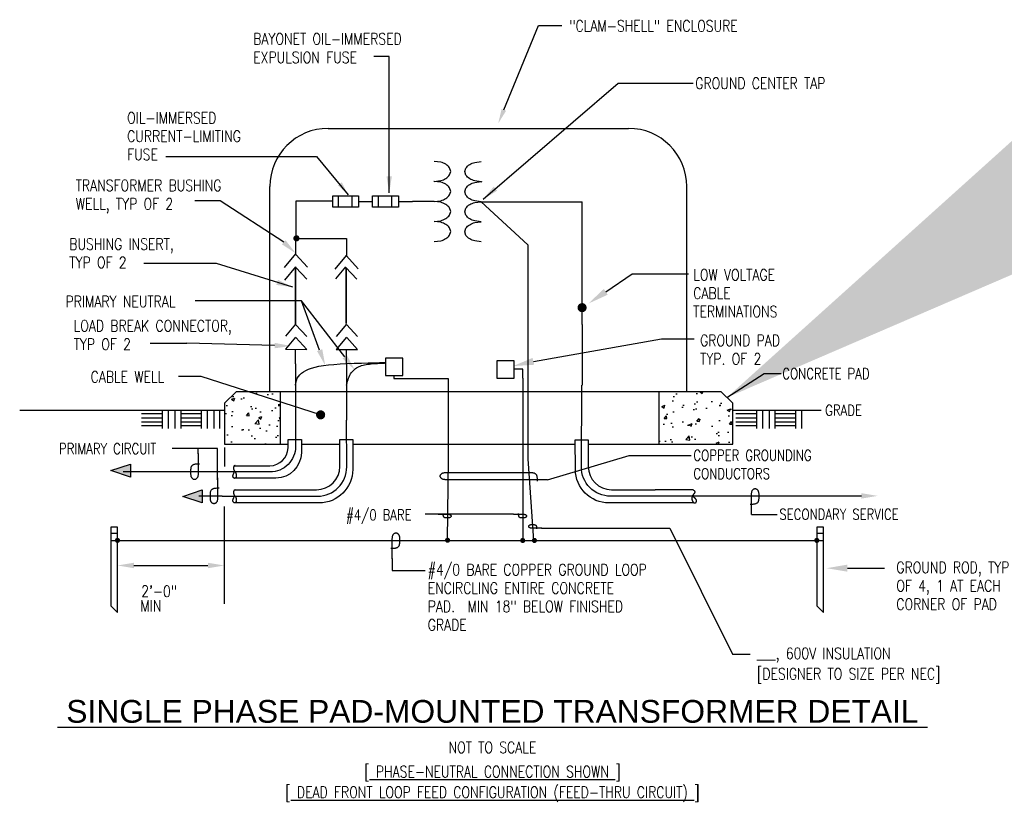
# Model space of a CAD drawing. Extents: x 0.6 to 11.4, y -0.1 to 8.5.
import ezdxf
from ezdxf.enums import TextEntityAlignment as Align

# ---------------------------------------------------------------- set-up
doc = ezdxf.new("R2010")
doc.units = 0
doc.header["$MEASUREMENT"] = 0
doc.layers.get('0').update_dxf_attribs({"color": 2, "linetype": 'CONTINUOUS'})
doc.layers.add('E-DETL', color=2, linetype='CONTINUOUS')
doc.layers.add('E-DETL-TEXT', color=3, linetype='CONTINUOUS')
doc.styles.add('ROMAND', font='swiss.ttf', dxfattribs={"width": 0.8})
doc.styles.add('ROMANS', font='romans.shx', dxfattribs={"width": 0.8})
doc.styles.get("Standard").update_dxf_attribs({"font": 'romans.shx', "width": 0.8, "height": 0.125})
doc.dimstyles.get("Standard").update_dxf_attribs({"dimtxt": 0.18, "dimasz": 0.18, "dimexe": 0.18, "dimexo": 0.0625, "dimgap": 0.09, "dimtad": 0, "dimtih": 1, "dimtoh": 1, "dimdec": 4, "dimzin": 0, "dimdsep": 46, "dimtxsty": 'Standard', "dimcen": 0.09, "dimadec": 0, "dimazin": 0, "dimtfac": 1, "dimtdec": 4, "dimtofl": 0, "dimtmove": 0, "dimatfit": 3, "dimfxl": 0, "dimtolj": 1, "dimtzin": 0, "dimarcsym": 0})

# ---------------------------------------------------------------- blocks, each defined once
blk = doc.blocks.new('LOOP')
blk.add_lwpolyline([(-1.119, 0), (-1.115, 0), (-0.947, 0), (-0.809, 0), (-0.694, 0), (-0.6, 0), (-0.523, 0), (-0.456, 0), (-0.397, 0), (-0.341, 0), (-0.288, 0), (-0.238, 0), (-0.189, 0), (-0.142, 0), (-0.097, 0), (-0.053, 0), (-0.01, 0), (0.033, 0), (0.074, 0), (0.114, -0.001), (0.153, -0.003), (0.19, -0.006), (0.226, -0.011), (0.259, -0.017), (0.289, -0.025), (0.317, -0.036), (0.343, -0.048), (0.365, -0.063), (0.386, -0.079), (0.403, -0.095), (0.419, -0.113), (0.432, -0.131), (0.442, -0.15), (0.45, -0.168), (0.456, -0.186), (0.46, -0.204), (0.461, -0.223), (0.46, -0.241), (0.456, -0.259), (0.45, -0.277), (0.442, -0.295), (0.432, -0.313), (0.419, -0.331), (0.404, -0.348), (0.387, -0.365), (0.367, -0.38), (0.345, -0.394), (0.32, -0.406), (0.293, -0.416), (0.264, -0.425), (0.232, -0.431), (0.198, -0.435), (0.162, -0.438), (0.124, -0.44), (0.086, -0.441), (0.045, -0.441), (0.004, -0.441), (-0.038, -0.441), (-0.08, -0.441), (-0.122, -0.44), (-0.163, -0.438), (-0.202, -0.435), (-0.24, -0.43), (-0.275, -0.424), (-0.307, -0.416), (-0.336, -0.405), (-0.362, -0.392), (-0.384, -0.377), (-0.404, -0.359), (-0.421, -0.339), (-0.436, -0.316), (-0.45, -0.292), (-0.461, -0.264), (-0.471, -0.235), (-0.48, -0.202), (-0.488, -0.166), (-0.494, -0.125), (-0.499, -0.08), (-0.502, -0.03), (-0.505, 0.027), (-0.505, 0.09)])

msp = doc.modelspace()

# ---------------------------------------------------------------- hatches: boundary and pattern name
at = {"layer": 'E-DETL'}
h = msp.add_hatch(dxfattribs=at)
h.set_pattern_fill('AR-CONC', color=256, scale=0.05, style=0)
h.paths.add_polyline_path([(8.458, 4.302), (8.33, 4.43), (7.646, 4.43), (7.646, 3.991), (8.458, 4.02)])
h.paths.add_polyline_path([(8.458, 4.02), (7.646, 3.991), (7.646, 3.854), (8.458, 3.854)])
h.paths.add_polyline_path([(3.483, 4.43), (2.997, 4.43), (2.869, 4.302), (2.869, 3.854), (3.483, 3.854)])

# ---------------------------------------------------------------- linework, layer by layer
for p, q in [((4.009, 7.325), (7.314, 7.325)), ((3.369, 4.43), (3.369, 6.685)), ((7.954, 4.43), (7.954, 6.685)), ((4.06, 6.585), (4.344, 6.585)), ((4.06, 6.46), (4.06, 6.585)), ((4.125, 6.46), (4.125, 6.585)), ((4.272, 6.46), (4.272, 6.585)), ((4.344, 6.585), (4.344, 6.46)), ((4.344, 6.521), (4.499, 6.521)), ((4.499, 6.585), (4.783, 6.585)), ((4.499, 6.46), (4.499, 6.585)), ((4.564, 6.46), (4.564, 6.585)), ((4.711, 6.46), (4.711, 6.585)), ((4.783, 6.585), (4.783, 6.46)), ((4.783, 6.521), (4.938, 6.521)), ((5.175, 6.521), (4.938, 6.521)), ((5.248, 6.512), (5.175, 6.521)), ((5.694, 6.519), (6.802, 6.519)), ((6.802, 5.168), (6.802, 6.519)), ((4.344, 6.46), (4.06, 6.46)), ((4.783, 6.46), (4.499, 6.46)), ((5.357, 6.411), (5.345, 6.45)), ((5.345, 6.372), (5.357, 6.411)), ((5.175, 6.301), (5.248, 6.31)), ((3.651, 5.173), (3.542, 5.04)), ((3.655, 5.166), (3.774, 5.035)), ((4.21, 5.173), (4.099, 5.037)), ((4.214, 5.166), (4.332, 5.037)), ((6.802, 5.168), (6.802, 4.548)), ((3.651, 5.03), (3.542, 4.897)), ((3.655, 5.024), (3.774, 4.893)), ((4.21, 5.03), (4.099, 4.895)), ((4.214, 5.024), (4.332, 4.895)), ((3.651, 4.736), (3.651, 4.895)), ((4.21, 4.736), (4.21, 4.895)), ((4.21, 4.736), (4.21, 4.116)), ((2.869, 4.302), (2.997, 4.43)), ((8.33, 4.43), (2.997, 4.43)), ((3.483, 4.43), (3.483, 3.854)), ((7.646, 4.43), (7.646, 3.854)), ((8.33, 4.43), (8.458, 4.302)), ((0.618, 4.228), (2.869, 4.228)), ((2.869, 4.302), (2.869, 3.854)), ((8.458, 3.854), (8.458, 4.302)), ((8.458, 4.228), (9.43, 4.228)), ((2.869, 3.854), (3.57, 3.854)), ((3.715, 3.854), (4.138, 3.854)), ((4.281, 3.854), (6.727, 3.854)), ((6.87, 3.854), (8.458, 3.854)), ((9.874, 3.281), (8.139, 3.281)), ((1.621, 2.874), (1.693, 2.874)), ((9.383, 2.874), (9.455, 2.874)), ((1.621, 2.795), (9.455, 2.795))]:
    msp.add_line(p, q, dxfattribs=at)
for points in [[(5.357, 6.852), (5.345, 6.891, 0.107019), (5.303, 6.93, 0.074991), (5.248, 6.953), (5.175, 6.962)], [(5.513, 6.85), (5.525, 6.889, -0.107019), (5.566, 6.928, -0.074991), (5.622, 6.951), (5.694, 6.96)], [(5.175, 6.742), (5.175, 6.742), (5.248, 6.751, 0.074991), (5.303, 6.774, 0.107019), (5.345, 6.813), (5.357, 6.852)], [(5.694, 6.739), (5.694, 6.739), (5.622, 6.748, -0.074991), (5.566, 6.772, -0.107019), (5.525, 6.811), (5.513, 6.85)], [(5.357, 6.632), (5.345, 6.671, 0.107019), (5.303, 6.71, 0.074991), (5.248, 6.733), (5.175, 6.742), (5.171, 6.742, 0.074991)], [(5.513, 6.629), (5.525, 6.668, -0.107019), (5.566, 6.707, -0.074991), (5.622, 6.731), (5.694, 6.74), (5.698, 6.739, -0.074991)], [(5.175, 6.521), (5.248, 6.53, 0.074991), (5.303, 6.554, 0.107019), (5.345, 6.593), (5.357, 6.632)], [(5.694, 6.519), (5.622, 6.528, -0.074991), (5.566, 6.551, -0.107019), (5.525, 6.59), (5.513, 6.629)], [(5.513, 6.409), (5.525, 6.448, -0.107019), (5.566, 6.487, -0.074991), (5.622, 6.51), (5.694, 6.519)], [(5.694, 6.298), (5.622, 6.307, -0.074991), (5.566, 6.331, -0.107019), (5.525, 6.37), (5.513, 6.409)], [(5.357, 6.191), (5.345, 6.23, 0.107019), (5.303, 6.269, 0.074991), (5.248, 6.292), (5.175, 6.301)], [(5.513, 6.188), (5.525, 6.227, -0.107019), (5.566, 6.266, -0.074991), (5.622, 6.29), (5.694, 6.299)], [(5.175, 6.08), (5.248, 6.089, 0.074991), (5.303, 6.113, 0.107019), (5.345, 6.152), (5.357, 6.191)], [(5.694, 6.078), (5.622, 6.087, -0.074991), (5.566, 6.11, -0.107019), (5.525, 6.149), (5.513, 6.188)], [(3.651, 4.736), (3.651, 3.827, -0.414214), (3.371, 3.547), (1.756, 3.547)], [(8.164, 3.281), (7.114, 3.281, -0.416146), (6.794, 3.603), (6.8, 4.502)], [(2.844, 3.281), (3.894, 3.281, 0.416146), (4.214, 3.603), (4.21, 4.116)], [(2.979, 3.616), (3.369, 3.616, 0.409587), (3.569, 3.813), (3.571, 3.903), (3.715, 3.903), (3.715, 3.759, -0.413462), (3.435, 3.48), (2.991, 3.48)], [(3.404, 3.35), (3.883, 3.352, 0.413271), (4.138, 3.608), (4.138, 3.903), (4.281, 3.903), (4.28, 3.576, -0.413462), (3.909, 3.206), (2.986, 3.206)], [(8.03, 3.206), (7.099, 3.206, -0.413462), (6.728, 3.576), (6.727, 3.902), (6.87, 3.902), (6.87, 3.608, 0.413271), (7.125, 3.352), (7.604, 3.35)]]:
    msp.add_lwpolyline(points, format="xyb", dxfattribs=at)
for points in [[(4.06, 6.523), (3.655, 6.523), (3.655, 6.119)], [(5.694, 6.519), (6.204, 6.043), (6.204, 3.69), (6.266, 2.792)], [(3.655, 5.939), (3.655, 6.116), (4.21, 6.116), (4.21, 5.923)], [(3.651, 5.945), (3.526, 5.794)], [(3.655, 5.939), (3.783, 5.798)], [(4.207, 5.929), (4.082, 5.778)], [(4.21, 5.923), (4.338, 5.782)], [(3.651, 5.803), (3.53, 5.656)], [(3.655, 5.797), (3.774, 5.666)], [(4.201, 5.803), (4.092, 5.67)], [(4.205, 5.797), (4.324, 5.666)], [(3.542, 4.897), (3.774, 4.893)], [(4.099, 4.895), (4.332, 4.895)], [(3.651, 4.502), (3.654, 4.529), (3.66, 4.554), (3.669, 4.577), (3.682, 4.597), (3.697, 4.617), (3.716, 4.634), (3.739, 4.65), (3.765, 4.664), (3.794, 4.677), (3.828, 4.689), (3.866, 4.699), (3.909, 4.709), (3.958, 4.717), (4.013, 4.724), (4.074, 4.73), (4.143, 4.735), (4.218, 4.739), (4.297, 4.742), (4.376, 4.745), (4.451, 4.747), (4.519, 4.748), (4.576, 4.749), (4.617, 4.749), (4.64, 4.75)], [(4.21, 4.502), (4.214, 4.515), (4.218, 4.529), (4.223, 4.545), (4.228, 4.561), (4.234, 4.578), (4.241, 4.594), (4.249, 4.61), (4.257, 4.626), (4.266, 4.64), (4.276, 4.652), (4.287, 4.664), (4.298, 4.675), (4.31, 4.684), (4.323, 4.692), (4.336, 4.7), (4.35, 4.707), (4.363, 4.712), (4.378, 4.718), (4.393, 4.722), (4.409, 4.726), (4.426, 4.729), (4.444, 4.732), (4.464, 4.734), (4.484, 4.736), (4.506, 4.738), (4.529, 4.74), (4.552, 4.741), (4.574, 4.743), (4.595, 4.744), (4.613, 4.745), (4.629, 4.745), (4.64, 4.746)], [(6.149, 4.577), (6.149, 4.678), (6.061, 4.678)], [(4.731, 4.607), (4.731, 4.574)], [(4.731, 4.574), (5.328, 4.574)], [(5.328, 4.574), (5.328, 3.697)], [(6.149, 4.577), (6.149, 2.797)], [(6.802, 4.548), (6.802, 4.502)], [(2.185, 4.226), (2.185, 4.025)], [(2.25, 4.226), (2.25, 4.025)], [(2.322, 4.226), (2.322, 4.025)], [(2.388, 4.226), (2.388, 4.025)], [(2.613, 4.226), (2.613, 4.025)], [(2.679, 4.226), (2.679, 4.025)], [(2.751, 4.226), (2.751, 4.025)], [(2.816, 4.226), (2.816, 4.025)], [(8.72, 4.226), (8.72, 4.025)], [(8.785, 4.226), (8.785, 4.025)], [(8.858, 4.226), (8.858, 4.025)], [(8.923, 4.226), (8.923, 4.025)], [(9.149, 4.226), (9.149, 4.025)], [(9.214, 4.226), (9.214, 4.025)], [(2.185, 4.187), (1.959, 4.187)], [(2.185, 4.14), (1.959, 4.14)], [(2.613, 4.187), (2.388, 4.187)], [(2.613, 4.14), (2.388, 4.14)], [(8.72, 4.187), (8.494, 4.187)], [(8.72, 4.14), (8.494, 4.14)], [(9.149, 4.187), (8.923, 4.187)], [(9.149, 4.14), (8.923, 4.14)], [(2.185, 4.096), (1.959, 4.096)], [(2.185, 4.055), (1.959, 4.055)], [(2.613, 4.096), (2.388, 4.096)], [(2.613, 4.055), (2.388, 4.055)], [(8.72, 4.096), (8.494, 4.096)], [(8.72, 4.055), (8.494, 4.055)], [(9.149, 4.096), (8.923, 4.096)], [(9.149, 4.055), (8.923, 4.055)], [(5.328, 3.697), (5.317, 2.796)], [(2.986, 3.62), (2.982, 3.618), (2.979, 3.616), (2.976, 3.614), (2.974, 3.612), (2.973, 3.61), (2.972, 3.607), (2.971, 3.605), (2.97, 3.603), (2.97, 3.6), (2.969, 3.598), (2.969, 3.595), (2.969, 3.593), (2.969, 3.591), (2.969, 3.588), (2.969, 3.586), (2.969, 3.584), (2.969, 3.582), (2.97, 3.579), (2.97, 3.577), (2.971, 3.575), (2.972, 3.573), (2.973, 3.571), (2.974, 3.569), (2.975, 3.566), (2.976, 3.564), (2.978, 3.562), (2.98, 3.559), (2.981, 3.557), (2.983, 3.555), (2.985, 3.552), (2.986, 3.55), (2.988, 3.547), (2.99, 3.544), (2.991, 3.542), (2.993, 3.539), (2.994, 3.536), (2.995, 3.533), (2.996, 3.53), (2.997, 3.527), (2.998, 3.525), (2.999, 3.522), (2.999, 3.519), (3, 3.516), (3, 3.513), (3, 3.51), (3.001, 3.507), (3, 3.504), (3, 3.501), (3, 3.499), (3, 3.496), (2.999, 3.494), (2.998, 3.492), (2.998, 3.49), (2.997, 3.488), (2.996, 3.486), (2.995, 3.485), (2.994, 3.483), (2.993, 3.482), (2.992, 3.481), (2.991, 3.48), (2.989, 3.479), (2.988, 3.479), (2.987, 3.478), (2.985, 3.478), (2.984, 3.477), (2.982, 3.477), (2.981, 3.477), (2.979, 3.478), (2.977, 3.478), (2.976, 3.479), (2.974, 3.48), (2.973, 3.481), (2.971, 3.482), (2.97, 3.484), (2.968, 3.485), (2.967, 3.487), (2.966, 3.489), (2.965, 3.491), (2.964, 3.494), (2.963, 3.496), (2.963, 3.498), (2.963, 3.501), (2.963, 3.503), (2.963, 3.506), (2.963, 3.509), (2.964, 3.512), (2.965, 3.515), (2.966, 3.517), (2.967, 3.521), (2.968, 3.524), (2.969, 3.527), (2.971, 3.532), (2.973, 3.536), (2.976, 3.542), (2.98, 3.548), (2.984, 3.555)], [(2.844, 3.281), (2.587, 3.281)], [(2.986, 3.35), (2.982, 3.349), (2.979, 3.347), (2.976, 3.345), (2.974, 3.343), (2.973, 3.34), (2.972, 3.338), (2.971, 3.336), (2.97, 3.333), (2.97, 3.331), (2.969, 3.328), (2.969, 3.326), (2.969, 3.324), (2.969, 3.321), (2.969, 3.319), (2.969, 3.317), (2.969, 3.314), (2.969, 3.312), (2.97, 3.31), (2.97, 3.308), (2.971, 3.306), (2.972, 3.303), (2.973, 3.301), (2.974, 3.299), (2.975, 3.297), (2.976, 3.295), (2.978, 3.292), (2.98, 3.29), (2.981, 3.288), (2.983, 3.285), (2.985, 3.283), (2.986, 3.28), (2.988, 3.278), (2.99, 3.275), (2.991, 3.272), (2.993, 3.27), (2.994, 3.267), (2.995, 3.264), (2.996, 3.261), (2.997, 3.258), (2.998, 3.255), (2.999, 3.252), (2.999, 3.249), (3, 3.246), (3, 3.243), (3, 3.24), (3.001, 3.237), (3, 3.235), (3, 3.232), (3, 3.229), (3, 3.227), (2.999, 3.225), (2.998, 3.222), (2.998, 3.22), (2.997, 3.219), (2.996, 3.217), (2.995, 3.215), (2.994, 3.214), (2.993, 3.213), (2.992, 3.212), (2.991, 3.211), (2.989, 3.21), (2.988, 3.209), (2.987, 3.209), (2.985, 3.208), (2.984, 3.208), (2.982, 3.208), (2.981, 3.208), (2.979, 3.208), (2.977, 3.209), (2.976, 3.209), (2.974, 3.21), (2.973, 3.211), (2.971, 3.213), (2.97, 3.214), (2.968, 3.216), (2.967, 3.218), (2.966, 3.22), (2.965, 3.222), (2.964, 3.224), (2.963, 3.227), (2.963, 3.229), (2.963, 3.231), (2.963, 3.234), (2.963, 3.237), (2.963, 3.239), (2.964, 3.242), (2.965, 3.245), (2.966, 3.248), (2.967, 3.251), (2.968, 3.254), (2.969, 3.258), (2.971, 3.262), (2.973, 3.267), (2.976, 3.272), (2.98, 3.278), (2.984, 3.285)], [(2.986, 3.35), (3.404, 3.35)], [(8.022, 3.35), (7.604, 3.35)], [(8.022, 3.35), (8.028, 3.347), (8.033, 3.344), (8.037, 3.341), (8.039, 3.337), (8.041, 3.334), (8.042, 3.33), (8.042, 3.327), (8.042, 3.323), (8.041, 3.32), (8.04, 3.317), (8.038, 3.314), (8.036, 3.311), (8.034, 3.308), (8.032, 3.305), (8.029, 3.302), (8.027, 3.299), (8.024, 3.296), (8.022, 3.293), (8.02, 3.29), (8.018, 3.287), (8.016, 3.283), (8.015, 3.28), (8.013, 3.276), (8.012, 3.273), (8.011, 3.27), (8.01, 3.267), (8.01, 3.263), (8.009, 3.26), (8.009, 3.257), (8.009, 3.254), (8.009, 3.251), (8.01, 3.248), (8.01, 3.245), (8.011, 3.242), (8.012, 3.239), (8.012, 3.236), (8.013, 3.233), (8.015, 3.23), (8.016, 3.227), (8.017, 3.225), (8.019, 3.222), (8.02, 3.22), (8.022, 3.218), (8.024, 3.215), (8.025, 3.214), (8.027, 3.212), (8.029, 3.21), (8.031, 3.209), (8.034, 3.208), (8.036, 3.207), (8.038, 3.207), (8.041, 3.207), (8.043, 3.207), (8.045, 3.207), (8.047, 3.207), (8.049, 3.208), (8.051, 3.209), (8.052, 3.21), (8.054, 3.211), (8.055, 3.212), (8.056, 3.214), (8.057, 3.216), (8.058, 3.218), (8.058, 3.22), (8.059, 3.223), (8.059, 3.225), (8.06, 3.228), (8.06, 3.231), (8.06, 3.234), (8.059, 3.236), (8.059, 3.239), (8.058, 3.241), (8.057, 3.244), (8.056, 3.246), (8.054, 3.248), (8.053, 3.25), (8.051, 3.252), (8.049, 3.255), (8.046, 3.257), (8.044, 3.259), (8.041, 3.262), (8.038, 3.264), (8.035, 3.267), (8.031, 3.27), (8.027, 3.274), (8.023, 3.277), (8.019, 3.281), (8.014, 3.285)]]:
    msp.add_lwpolyline(points, dxfattribs=at)
for points, const_width in [([(3.644, 6.116, 1), (3.678, 6.116, 1)], 0.0338), ([(6.777, 5.354, 1), (6.827, 5.354, 1)], 0.05), ([(1.679, 2.795, 1), (1.707, 2.795, 1)], 0.028), ([(5.309, 2.796, 1), (5.337, 2.796, 1)], 0.028), ([(6.135, 2.794, 1), (6.163, 2.794, 1)], 0.028), ([(6.264, 2.794, 1), (6.292, 2.794, 1)], 0.028), ([(9.369, 2.795, 1), (9.397, 2.795, 1)], 0.028)]:
    msp.add_lwpolyline(points, format="xyb", close=True, dxfattribs=dict(at, const_width=const_width))
at = {"layer": 'E-DETL', "const_width": 0.0167}
for points in [[(3.651, 5.171), (3.651, 5.803)], [(4.207, 5.795), (4.207, 5.178)]]:
    msp.add_lwpolyline(points, dxfattribs=at)
at = {"layer": 'E-DETL'}
for points in [[(4.832, 4.607), (4.832, 4.799), (4.64, 4.799), (4.64, 4.607)], [(6.056, 4.577), (6.056, 4.769), (5.864, 4.769), (5.864, 4.577)], [(1.62, 3.562), (1.836, 3.634), (1.836, 3.49)], [(2.41, 3.278), (2.626, 3.35), (2.626, 3.206)], [(1.621, 2.867), (1.621, 2.075), (1.693, 2.003), (1.693, 2.939), (1.621, 2.939)], [(9.383, 2.867), (9.383, 2.075), (9.455, 2.003), (9.455, 2.939), (9.383, 2.939)]]:
    msp.add_lwpolyline(points, close=True, dxfattribs=at)
for centre, radius, start, end in [((4.009, 6.685), 0.64, 90, 180), ((7.314, 6.685), 0.64, 0, 90), ((5.198, 6.316), 0.202, 58.721, 75.8754), ((5.234, 6.374), 0.134, 34.2871, 58.721), ((5.198, 6.506), 0.202, 284.1246, 301.279), ((5.234, 6.448), 0.134, 301.279, 325.7129)]:
    msp.add_arc(centre, radius, start, end, dxfattribs=at)
for points in [[(1.836, 3.49), (1.836, 3.634), (1.62, 3.562)], [(2.626, 3.206), (2.626, 3.35), (2.41, 3.278)], [(9.873, 3.314), (9.873, 3.254), (10.053, 3.284)]]:
    msp.add_solid(points, dxfattribs=at)
at = {"layer": 'E-DETL-TEXT'}
for p, q in [((5.941, 7.528), (6.324, 8.458)), ((6.324, 8.458), (6.578, 8.458)), ((2.823, 6.529), (2.543, 6.529)), ((3.521, 6.073), (2.823, 6.529)), ((7.062, 5.528), (7.352, 5.724)), ((7.352, 5.724), (7.971, 5.724)), ((3.718, 5.428), (2.549, 5.428)), ((4.192, 4.813), (3.718, 5.428)), ((3.916, 4.887), (3.718, 5.428)), ((6.266, 4.763), (7.677, 5.01)), ((7.677, 5.01), (8.035, 5.01)), ((3.421, 4.937), (2.455, 4.965)), ((2.794, 3.805), (2.293, 3.805)), ((2.58, 3.748), (2.58, 3.805)), ((2.794, 3.461), (2.794, 3.805)), ((6.42, 3.462), (7.32, 3.73)), ((7.32, 3.73), (8, 3.73)), ((6.048, 3.082), (5.075, 3.082)), ((8.665, 3.079), (8.948, 3.079)), ((6.357, 2.929), (7.767, 2.929)), ((7.767, 2.929), (8.456, 1.544)), ((1.873, 2.519), (2.688, 2.519)), ((4.715, 2.594), (4.715, 2.464)), ((4.715, 2.464), (5.076, 2.464)), ((9.719, 2.489), (10.129, 2.489)), ((8.456, 1.544), (8.649, 1.544))]:
    msp.add_line(p, q, dxfattribs=at)
for points in [[(2.224, 7.015), (3.882, 7.015)], [(3.882, 7.015), (4.23, 6.594)], [(2.053, 4.965), (2.455, 4.965)], [(3.927, 4.175), (2.615, 4.596), (2.363, 4.596)], [(2.869, 3.817), (2.869, 3.608)], [(6.42, 3.462), (6.419, 3.462), (6.389, 3.462), (6.364, 3.462), (6.343, 3.462), (6.326, 3.462), (6.312, 3.462), (6.3, 3.462), (6.29, 3.462), (6.28, 3.462), (6.27, 3.462), (6.261, 3.462), (6.252, 3.462), (6.244, 3.462), (6.236, 3.462), (6.228, 3.462), (5.327, 3.462), (5.319, 3.462), (5.312, 3.462), (5.305, 3.462), (5.298, 3.462), (5.291, 3.463), (5.285, 3.464), (5.279, 3.465), (5.273, 3.466), (5.268, 3.468), (5.264, 3.47), (5.259, 3.473), (5.256, 3.476), (5.253, 3.479), (5.25, 3.482), (5.248, 3.485), (5.246, 3.489), (5.244, 3.492), (5.243, 3.495), (5.242, 3.498), (5.242, 3.502), (5.242, 3.505), (5.243, 3.508), (5.244, 3.511), (5.246, 3.515), (5.247, 3.518), (5.25, 3.521), (5.252, 3.524), (5.256, 3.527), (5.259, 3.53), (5.263, 3.533), (5.268, 3.535), (5.272, 3.537), (5.278, 3.538), (5.283, 3.539), (5.29, 3.54), (5.296, 3.54), (5.303, 3.541), (5.31, 3.541), (5.317, 3.541), (5.324, 3.541), (6.225, 3.541), (6.233, 3.541), (6.24, 3.541), (6.247, 3.54), (6.255, 3.54), (6.261, 3.539), (6.268, 3.538), (6.274, 3.536), (6.279, 3.535), (6.283, 3.532), (6.287, 3.529), (6.291, 3.526), (6.294, 3.523), (6.297, 3.519), (6.299, 3.514), (6.301, 3.509), (6.303, 3.504), (6.305, 3.498), (6.306, 3.491), (6.307, 3.484), (6.308, 3.476), (6.309, 3.467), (6.309, 3.457), (6.309, 3.446)], [(2.868, 3.169), (2.868, 2.096)]]:
    msp.add_lwpolyline(points, dxfattribs=at)
at = {"layer": 'E-DETL-TEXT', "const_width": 0.05}
msp.add_lwpolyline([(3.902, 4.175, 1), (3.952, 4.175, 1)], format="xyb", close=True, dxfattribs=at)
at = {"layer": 'E-DETL-TEXT'}
for points in [[(5.966, 7.518), (5.917, 7.538), (5.88, 7.38)], [(4.117, 6.699), (4.159, 6.732), (4.23, 6.595)], [(3.541, 6.095), (3.501, 6.05), (3.654, 5.951)], [(7.084, 5.496), (7.041, 5.56), (6.872, 5.399)], [(3.422, 4.967), (3.42, 4.907), (3.601, 4.932)], [(3.945, 4.897), (3.888, 4.876), (3.978, 4.718)], [(4.216, 4.831), (4.168, 4.794), (4.302, 4.67)], [(6.275, 4.726), (6.257, 4.801), (6.042, 4.711)], [(8.609, 4.457), (8.568, 4.522), (8.394, 4.366)], [(1.873, 2.549), (1.873, 2.489), (1.693, 2.519)], [(2.688, 2.549), (2.688, 2.489), (2.868, 2.519)], [(9.719, 2.451), (9.719, 2.528), (9.489, 2.489)]]:
    msp.add_solid(points, dxfattribs=at)

# ---------------------------------------------------------------- block references
for p, xscale, yscale, zscale, rotation in [((2.58, 3.547), 0.1799999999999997, 0.1799999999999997, 0.18, 270), ((2.794, 3.281), 0.1799999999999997, 0.1799999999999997, 0.18, 270), ((8.665, 3.281), 0.1799999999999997, 0.1799999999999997, 0.18, 90), ((6.257, 2.929), 0.09000000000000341, 0.09000000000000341, 0.08999999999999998, 180), ((4.715, 2.795), 0.1799999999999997, 0.1799999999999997, 0.18, 90)]:
    msp.add_blockref('LOOP', p, dxfattribs=dict(at, xscale=xscale, yscale=yscale, zscale=zscale, rotation=rotation))
at = {"layer": 'E-DETL-TEXT', "xscale": 0.09000000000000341, "yscale": 0.09000000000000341, "zscale": 0.08999999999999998}
for p in [(5.32, 3.082), (6.149, 3.082)]:
    msp.add_blockref('LOOP', p, dxfattribs=at)

# ---------------------------------------------------------------- texts
at = {"layer": 'E-DETL-TEXT', "style": 'ROMANS', "width": 0.8}
for s, height, p in [('"CLAM-SHELL" ENCLOSURE', 0.125, (6.662, 8.389)), ('BAYONET OIL-IMMERSED', 0.125, (3.186, 8.246)), ('EXPULSION FUSE', 0.125, (3.186, 8.043)), ('GROUND CENTER TAP', 0.125, (8.047, 7.758)), ('OIL-IMMERSED', 0.125, (1.799, 7.378)), ('CURRENT-LIMITING', 0.125, (1.799, 7.176)), ('FUSE', 0.125, (1.799, 6.976)), ('TRANSFORMER BUSHING ', 0.125, (1.234, 6.635)), ('WELL, TYP OF 2', 0.125, (1.234, 6.432)), ('BUSHING INSERT,', 0.125, (1.163, 5.99)), ('TYP OF 2', 0.125, (1.163, 5.788)), ('LOW VOLTAGE ', 0.125, (8.024, 5.652)), ('CABLE', 0.125, (8.024, 5.45)), ('PRIMARY NEUTRAL', 0.125, (1.122, 5.358)), ('TERMINATIONS', 0.125, (8.024, 5.248)), ('LOAD BREAK CONNECTOR,', 0.125, (1.211, 5.092)), ('TYP OF 2', 0.125, (1.211, 4.889)), ('GROUND PAD', 0.125, (8.1, 4.931)), ('TYP. OF 2', 0.125, (8.1, 4.728)), ('CABLE WELL', 0.125, (1.398, 4.53)), ('CONCRETE PAD', 0.11811, (9.004, 4.569)), ('GRADE', 0.1181, (9.475, 4.167)), ('PRIMARY CIRCUIT', 0.11811, (1.05, 3.744)), ('COPPER GROUNDING ', 0.11811, (8.026, 3.671)), ('CONDUCTORS', 0.1181, (8.026, 3.469)), ('#4/0 BARE', 0.1181, (4.207, 3.016)), ('SECONDARY SERVICE', 0.11811, (8.971, 3.023)), ('#4/0 BARE COPPER GROUND LOOP', 0.125, (5.105, 2.41)), ('GROUND ROD, TYP', 0.125, (10.258, 2.435)), ('2\'-0"', 0.125, (1.954, 2.173)), ('ENCIRCLING ENTIRE CONCRETE', 0.125, (5.105, 2.208)), ('OF 4, 1 AT EACH', 0.125, (10.258, 2.233)), ('MIN', 0.125, (1.945, 2.012)), ('PAD.  MIN 18" BELOW FINISHED', 0.125, (5.105, 2.006)), ('CORNER OF PAD', 0.125, (10.258, 2.03)), ('GRADE', 0.125, (5.105, 1.803)), ('___, 600V INSULATION', 0.125, (8.725, 1.489)), ('[DESIGNER TO SIZE PER NEC]', 0.125, (8.725, 1.264))]:
    msp.add_text(s, height=height, dxfattribs=at).set_placement(p)
at = {"layer": 'E-DETL-TEXT', "color": 5, "style": 'ROMAND'}
msp.add_text('%%U SINGLE PHASE PAD-MOUNTED TRANSFORMER DETAIL ', height=0.25, dxfattribs=at).set_placement((5.816, 0.915), align=Align.MIDDLE)
at = {"layer": 'E-DETL-TEXT', "style": 'ROMANS', "width": 0.8}
msp.add_text('NOT TO SCALE', height=0.125, dxfattribs=at).set_placement((5.816, 0.456), align=Align.CENTER)
for s, p in [('[%%U PHASE-NEUTRAL CONNECTION SHOWN %%U]', (5.816, 0.243)), ('[%%U DEAD FRONT LOOP FEED CONFIGURATION (FEED-THRU CIRCUIT) %%U]', (5.816, 0.017))]:
    msp.add_text(s, height=0.125, dxfattribs=at).set_placement(p, align=Align.MIDDLE)

# ---------------------------------------------------------------- leaders
at = {"layer": 'E-DETL-TEXT'}
for points in [[(4.681, 6.617), (4.681, 8.116), (4.511, 8.116)], [(5.713, 6.545), (7.199, 7.823), (8.022, 7.823)], [(3.621, 5.579), (2.781, 5.838), (1.982, 5.838)]]:
    msp.add_leader(points, dimstyle='Standard', dxfattribs=at)
msp.add_leader([(8.394, 4.366), (8.806, 4.63), (8.991, 4.63)], dimstyle='Standard', override={"dimscale": 25.4, "dimtad": 1}, dxfattribs=at)

doc.saveas('drawing.dxf')
